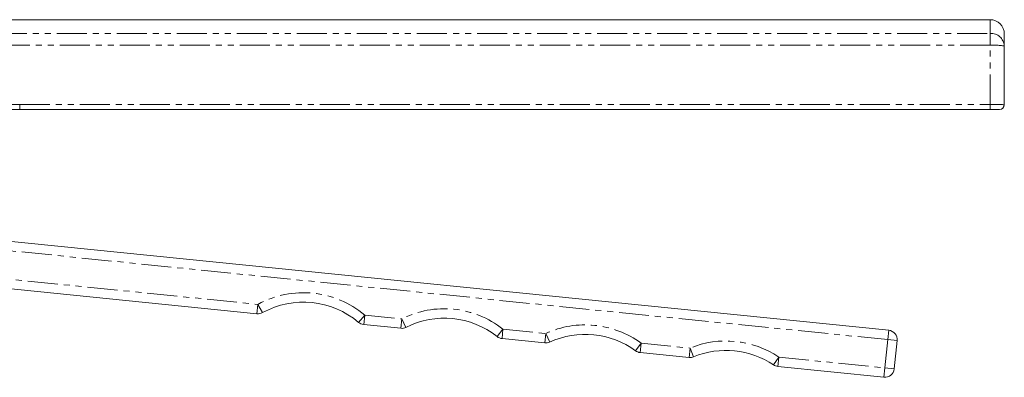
# Model space of a CAD drawing. Header units: millimetres. Extents: x 4 to 852, y -224 to 540.
# Tile 6 of 9: x 394 to 602, y 465 to 540. Entities that reach past the tile are written whole.
import ezdxf

# ---------------------------------------------------------------- set-up
doc = ezdxf.new("R2010")
doc.units = ezdxf.units.MM
doc.linetypes.add('PHANTOM', pattern=[12.7, 6.35, -1.27, 1.27, -1.27, 1.27, -1.27])

msp = doc.modelspace()

# ---------------------------------------------------------------- linework, layer by layer
at = {"color": 7, "linetype": 'Continuous', "lineweight": 15}
for p, q in [((599.33, 540.22), (241.43, 540.22)), ((602.33, 537.22), (602.33, 534.66)), ((602.33, 534.66), (602.33, 522.22)), ((599.33, 521.22), (393.98, 521.22)), ((601.33, 521.22), (599.33, 521.22)), ((320.43, 500.58), (577.87, 474.51)), ((444.19, 478), (319.7, 490.61)), ((474.62, 474.92), (466.78, 475.71)), ((505.09, 471.83), (496.05, 472.75)), ((579.66, 472.32), (579.05, 466.35)), ((535.62, 468.74), (525.26, 469.79)), ((576.86, 464.56), (554.43, 466.84))]:
    msp.add_line(p, q, dxfattribs=at)
at = {"color": 8, "linetype": 'PHANTOM', "lineweight": 0}
for p, q in [((599.33, 537.31), (599.33, 540.22)), ((300.25, 537.31), (599.33, 537.31)), ((599.33, 537.31), (599.33, 534.82)), ((599.33, 534.82), (300.33, 534.82)), ((599.33, 522.27), (599.33, 534.82)), ((393.98, 521.22), (393.98, 522.27)), ((393.98, 522.27), (599.33, 522.27)), ((599.33, 521.22), (599.33, 522.27)), ((577.67, 472.52), (320.06, 498.61)), ((319.9, 492.6), (444.39, 479.99)), ((444.19, 478), (444.39, 479.99)), ((445.36, 478.24), (444.39, 479.99)), ((465.68, 476.18), (466.98, 477.7)), ((466.78, 475.71), (466.98, 477.7)), ((466.98, 477.7), (474.82, 476.91)), ((474.62, 474.92), (474.82, 476.91)), ((475.72, 475.12), (474.82, 476.91)), ((495.01, 473.17), (496.25, 474.74)), ((496.05, 472.75), (496.25, 474.74)), ((496.25, 474.74), (505.29, 473.82)), ((505.09, 471.83), (505.29, 473.82)), ((506.13, 472), (505.29, 473.82)), ((577.87, 474.51), (577.67, 472.52)), ((524.28, 470.17), (525.47, 471.78)), ((525.26, 469.79), (525.47, 471.78)), ((525.47, 471.78), (535.83, 470.73)), ((577.06, 466.55), (577.67, 472.52)), ((579.66, 472.32), (577.67, 472.52)), ((535.62, 468.74), (535.83, 470.73)), ((536.59, 468.88), (535.83, 470.73)), ((553.51, 467.17), (554.63, 468.83)), ((554.43, 466.84), (554.63, 468.83)), ((554.63, 468.83), (577.06, 466.55)), ((576.86, 464.56), (577.06, 466.55)), ((579.05, 466.35), (577.06, 466.55))]:
    msp.add_line(p, q, dxfattribs=at)
at = {"color": 7, "linetype": 'Continuous', "lineweight": 15}
for centre, radius, start, end in [((599.33, 537.22), 3, 0, 90), ((393.98, 121.22), 400, 90, 103.504), ((601.33, 522.22), 1, 270, 0), ((454.03, 462.46), 18, 49.6371, 118.7979), ((444.39, 479.99), 2, 264.2175, 298.7979), ((466.98, 477.7), 2, 229.6371, 264.2175), ((474.82, 476.91), 2, 264.2175, 296.7942), ((483.83, 459.06), 18, 51.6407, 116.7942), ((496.25, 474.74), 2, 231.6407, 264.2175), ((513.64, 455.65), 18, 53.7606, 114.6744), ((577.67, 472.52), 2, 354.2175, 84.2175), ((505.29, 473.82), 2, 264.2175, 294.6744), ((525.47, 471.78), 2, 233.7606, 264.2175), ((535.83, 470.73), 2, 264.2175, 292.4117), ((543.45, 452.24), 18, 56.0232, 112.4117), ((554.63, 468.83), 2, 236.0232, 264.2175), ((577.06, 466.55), 2, 264.2175, 354.2175)]:
    msp.add_arc(centre, radius, start, end, dxfattribs=at)
at = {"color": 8, "linetype": 'PHANTOM', "lineweight": 0}
for centre, radius, start, end in [((599.5, 534.48), 2.84, 3.7539, 93.3165), ((600.08, 520.37), 14.47, 81.0448, 92.9634), ((393.98, 121.27), 401, 90, 103.4999), ((454.03, 462.46), 20, 49.6371, 118.7979), ((483.83, 459.06), 20, 51.6407, 116.7942), ((513.64, 455.65), 20, 53.7606, 114.6744), ((543.45, 452.24), 20, 56.0232, 112.4117)]:
    msp.add_arc(centre, radius, start, end, dxfattribs=at)
msp.add_ellipse((599.33, 522.22), major_axis=(3, 0), ratio=0.017445, start_param=0, end_param=1.570796, dxfattribs=at)

doc.saveas('drawing.dxf')
